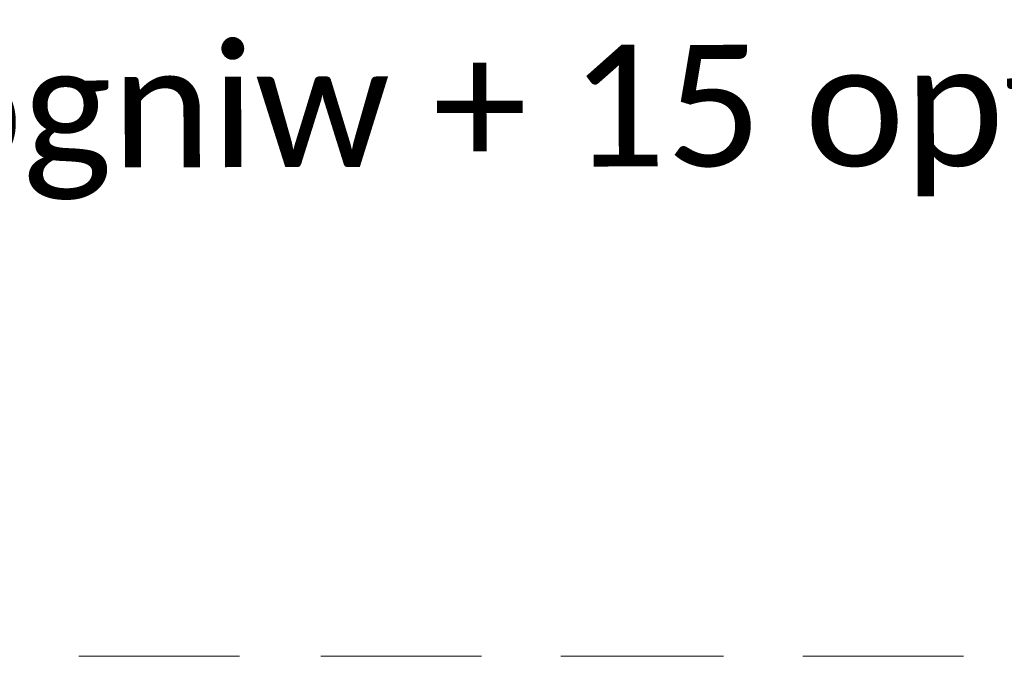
# Model space of a CAD drawing. Header units: millimetres. Extents: x -62780 to 1772512, y -757464 to -52755.
# Tile 14 of 65: x 1712190 to 1712385, y -611889 to -611763. Entities that reach past the tile are written whole.
import ezdxf
from ezdxf.enums import TextEntityAlignment as Align

# ---------------------------------------------------------------- set-up
doc = ezdxf.new("R2010")
doc.units = ezdxf.units.MM
doc.layers.add('C00-00-00', color=7, linetype='Continuous')
doc.layers.add('teksty-gruba', color=7, linetype='Continuous', lineweight=30)
doc.styles.add('gruby', font='calibri.ttf')

# ---------------------------------------------------------------- blocks, each defined once
blk = doc.blocks.new('zw$6995')
at = {"layer": 'C00-00-00', "lineweight": 0}
for points in [[(-35560.196, -25263.548), (-35242.696, -25263.548)], [(-35081.829, -25263.548), (-34764.329, -25263.548)], [(-34607.696, -25263.548), (-34285.963, -25263.548)], [(-34129.329, -25263.548), (-33811.829, -25263.548)]]:
    blk.add_lwpolyline(points, dxfattribs=at)
at = {"layer": 'teksty-gruba', "style": 'gruby'}
blk.add_text('String nr 1 - 30 ogniw + 15 optymalizatorów', height=240, rotation=0.1, dxfattribs=at).set_placement((-34865.265, -24176.372), align=Align.MIDDLE_CENTER)

msp = doc.modelspace()

# ---------------------------------------------------------------- block references
at = {"color": 7, "xscale": 0.1, "yscale": 0.1, "zscale": 0.1}
msp.add_blockref('zw$6995', (1715757.6861, -609362.2814), dxfattribs=at)

doc.saveas('drawing.dxf')
